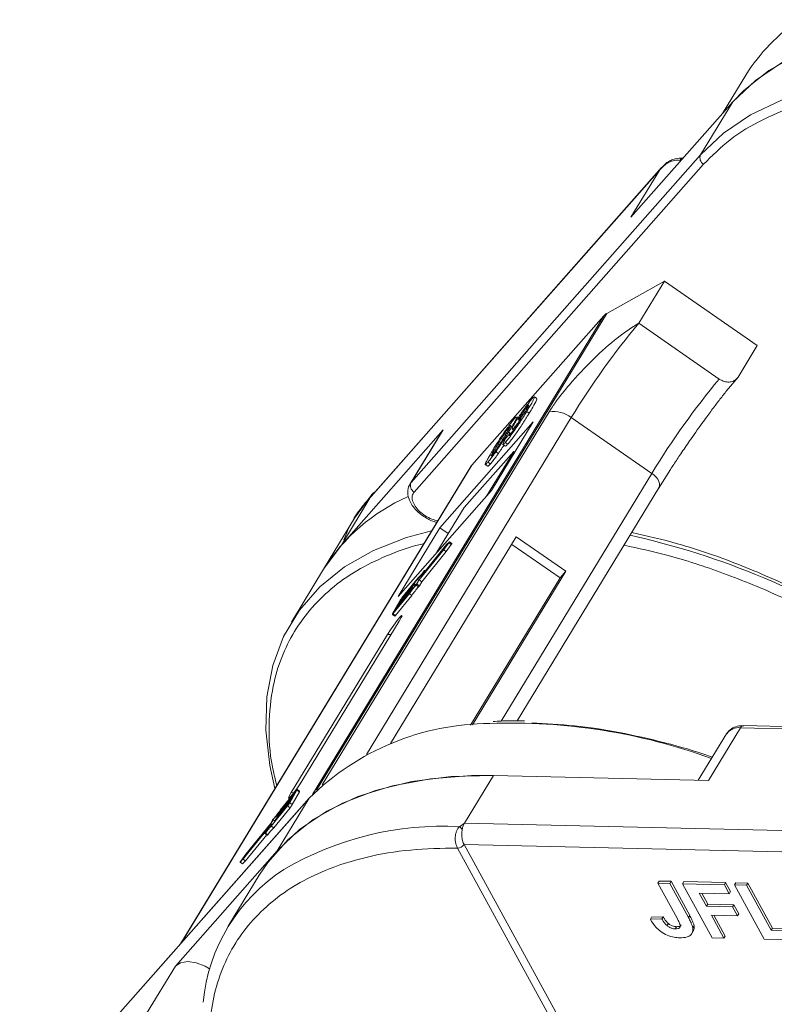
# Model space of a CAD drawing. Header units: millimetres. Extents: x 1678 to 3141, y 466 to 1499.
# Tile 47 of 81: x 2469 to 2513, y 1380 to 1437. Entities that reach past the tile are written whole.
import ezdxf

# ---------------------------------------------------------------- set-up
doc = ezdxf.new("R2010")
doc.units = ezdxf.units.MM

msp = doc.modelspace()

# ---------------------------------------------------------------- linework, layer by layer
at = {"color": 7, "linetype": 'Continuous', "lineweight": 15}
for p, q in [((2511.534, 1433.974), (2510.178, 1431.746)), ((2504.84, 1425.703), (2510.765, 1432.41)), ((2510.765, 1432.41), (2508.897, 1429.341)), ((2508.897, 1429.341), (2492.046, 1410.267)), ((2507.755, 1429.003), (2507.695, 1429.013)), ((2507.868, 1429.139), (2507.874, 1429.138)), ((2489.67, 1409.392), (2506.521, 1428.466)), ((2506.624, 1428.596), (2489.712, 1409.453)), ((2492.22, 1409.71), (2509.071, 1428.784)), ((2506.521, 1428.466), (2504.84, 1425.703)), ((2506.521, 1428.466), (2506.74, 1428.699)), ((2503.43, 1420.104), (2506.788, 1421.991)), ((2505.294, 1419.535), (2506.788, 1421.991)), ((2506.788, 1421.991), (2512.193, 1418.244)), ((2503.255, 1419.965), (2486.305, 1392.108)), ((2486.547, 1392.359), (2503.43, 1420.104)), ((2495.581, 1411.278), (2503.255, 1419.965)), ((2509.978, 1416.288), (2505.294, 1419.535)), ((2511.072, 1416.402), (2512.193, 1418.244)), ((2510.523, 1415.732), (2511.072, 1416.402)), ((2499.061, 1415.108), (2499.174, 1415.225)), ((2499.364, 1415.149), (2499.22, 1415.249)), ((2498.856, 1414.678), (2498.817, 1414.705)), ((2500.083, 1414.386), (2486.866, 1392.665)), ((2489.447, 1394.449), (2501.37, 1414.043)), ((2498.032, 1413.943), (2498.145, 1414.06)), ((2498.274, 1414.027), (2498.191, 1414.084)), ((2498.422, 1414.144), (2498.481, 1414.102)), ((2498.92, 1414.304), (2498.776, 1414.404)), ((2506.054, 1410.796), (2501.37, 1414.043)), ((2499.15, 1413.79), (2493.711, 1407.633)), ((2496.722, 1409.8), (2499.15, 1413.79)), ((2497.783, 1413.534), (2497.835, 1413.498)), ((2493.913, 1413.336), (2487.989, 1406.63)), ((2493.851, 1413.251), (2491.984, 1410.182)), ((2492.046, 1410.267), (2493.913, 1413.336)), ((2493.913, 1413.336), (2493.851, 1413.251)), ((2497.482, 1413.119), (2497.556, 1413.068)), ((2497.545, 1412.818), (2497.838, 1413.165)), ((2497.811, 1413.134), (2497.717, 1413.199)), ((2497.927, 1413.377), (2498.015, 1413.317)), ((2497.093, 1412.494), (2497.17, 1412.44)), ((2497.381, 1412.475), (2497.525, 1412.375)), ((2497.528, 1412.599), (2497.672, 1412.499)), ((2498.016, 1412.074), (2495.127, 1408.803)), ((2496.435, 1409.475), (2498.016, 1412.074)), ((2496.98, 1412.057), (2497.124, 1411.957)), ((2498.016, 1412.074), (2498.091, 1412.05)), ((2495.519, 1411.194), (2478.62, 1383.423)), ((2478.655, 1383.463), (2495.581, 1411.278)), ((2496.365, 1411.312), (2496.509, 1411.212)), ((2496.519, 1411.457), (2496.663, 1411.357)), ((2506.054, 1410.796), (2497.283, 1396.381)), ((2506.435, 1409.912), (2507.144, 1411.022)), ((2492.046, 1410.267), (2491.984, 1410.182)), ((2489.721, 1409.516), (2488.758, 1408.194)), ((2489.67, 1409.392), (2489.721, 1409.516)), ((2491.283, 1403.643), (2496.722, 1409.8)), ((2498.218, 1396.398), (2506.466, 1409.954)), ((2487.989, 1406.63), (2489.67, 1409.392)), ((2495.127, 1408.803), (2493.545, 1406.204)), ((2488.758, 1408.194), (2486.947, 1405.217)), ((2493.711, 1407.633), (2491.283, 1403.643)), ((2493.711, 1407.633), (2494.206, 1407.29)), ((2487.989, 1406.63), (2486.947, 1405.217)), ((2498.169, 1407.099), (2490.855, 1395.078)), ((2494.068, 1406.577), (2492.618, 1404.796)), ((2494.112, 1406.65), (2492.701, 1404.917)), ((2493.939, 1406.344), (2494.241, 1406.753)), ((2493.964, 1406.393), (2494.186, 1406.694)), ((2494.186, 1406.694), (2494.068, 1406.577)), ((2494.089, 1406.562), (2494.068, 1406.577)), ((2494.083, 1406.244), (2494.385, 1406.653)), ((2494.273, 1406.809), (2494.112, 1406.65)), ((2494.241, 1406.753), (2494.385, 1406.653)), ((2494.421, 1406.712), (2494.277, 1406.812)), ((2500.712, 1404.716), (2497.904, 1406.662)), ((2501.052, 1405.1), (2498.169, 1407.099)), ((2492.514, 1404.613), (2493.964, 1406.393)), ((2492.516, 1404.596), (2493.939, 1406.344)), ((2492.66, 1404.496), (2494.083, 1406.244)), ((2494.083, 1406.244), (2493.939, 1406.344)), ((2486.947, 1405.217), (2485.08, 1402.148)), ((2492.615, 1404.797), (2492.749, 1405.033)), ((2492.698, 1404.917), (2492.823, 1405.138)), ((2492.7, 1404.915), (2492.698, 1404.917)), ((2492.823, 1405.138), (2492.86, 1405.112)), ((2492.869, 1405.123), (2492.828, 1405.151)), ((2495.616, 1396.167), (2501.052, 1405.1)), ((2501.052, 1405.1), (2500.712, 1404.716)), ((2492.202, 1404.313), (2491.33, 1403.242)), ((2491.365, 1403.303), (2492.237, 1404.375)), ((2492.415, 1404.639), (2491.475, 1403.486)), ((2492.464, 1404.719), (2491.51, 1403.547)), ((2492.281, 1404.259), (2492.202, 1404.313)), ((2492.24, 1404.374), (2492.223, 1404.343)), ((2492.305, 1404.286), (2492.223, 1404.343)), ((2492.329, 1404.313), (2492.24, 1404.374)), ((2492.333, 1404.318), (2492.243, 1404.38)), ((2492.331, 1404.289), (2492.476, 1404.189)), ((2492.36, 1404.346), (2492.493, 1404.583)), ((2492.382, 1404.359), (2492.516, 1404.596)), ((2492.526, 1404.259), (2492.382, 1404.359)), ((2492.494, 1404.584), (2492.415, 1404.639)), ((2492.66, 1404.496), (2492.516, 1404.596)), ((2492.526, 1404.259), (2492.66, 1404.496)), ((2492.612, 1404.79), (2492.642, 1404.77)), ((2492.647, 1404.776), (2492.618, 1404.796)), ((2495.503, 1396.155), (2500.712, 1404.716)), ((2490.99, 1402.629), (2491.945, 1403.801)), ((2491.025, 1402.69), (2491.964, 1403.844)), ((2491.96, 1403.885), (2491.087, 1402.814)), ((2491.122, 1402.875), (2491.994, 1403.946)), ((2491.134, 1402.529), (2492.089, 1403.701)), ((2492.081, 1404.099), (2491.209, 1403.028)), ((2491.243, 1403.089), (2492.116, 1404.16)), ((2492.089, 1403.701), (2491.945, 1403.801)), ((2491.982, 1403.869), (2491.96, 1403.885)), ((2491.998, 1403.946), (2491.98, 1403.915)), ((2492.004, 1403.899), (2491.98, 1403.915)), ((2491.998, 1403.946), (2492.024, 1403.927)), ((2492.028, 1403.933), (2492, 1403.952)), ((2492.128, 1404.067), (2492.081, 1404.099)), ((2492.119, 1404.16), (2492.102, 1404.129)), ((2492.15, 1404.096), (2492.102, 1404.129)), ((2492.172, 1404.123), (2492.119, 1404.16)), ((2492.176, 1404.129), (2492.122, 1404.166)), ((2491.386, 1403.366), (2490.97, 1402.632)), ((2491.33, 1403.242), (2491.243, 1403.089)), ((2491.354, 1403.225), (2491.33, 1403.242)), ((2491.434, 1403.426), (2491.365, 1403.303)), ((2491.453, 1403.412), (2491.434, 1403.426)), ((2491.475, 1403.486), (2491.5, 1403.469)), ((2490.954, 1402.593), (2491.098, 1402.494)), ((2491.134, 1402.529), (2490.99, 1402.629)), ((2491.087, 1402.814), (2491.018, 1402.691)), ((2491.018, 1402.691), (2491.023, 1402.688)), ((2491.112, 1402.797), (2491.087, 1402.814)), ((2491.209, 1403.028), (2491.122, 1402.875)), ((2491.233, 1403.011), (2491.209, 1403.028)), ((2485.752, 1392.989), (2491.354, 1402.196)), ((2490.675, 1401.426), (2485.072, 1392.22)), ((2490.675, 1401.426), (2490.882, 1401.419)), ((2509.355, 1392.924), (2511.222, 1395.993)), ((2511.222, 1395.993), (2546.83, 1395.176)), ((2547.012, 1395.3), (2511.405, 1396.118)), ((2510.408, 1395.647), (2508.76, 1392.937)), ((2495.155, 1390.449), (2496.836, 1393.211)), ((2496.836, 1393.211), (2509.355, 1392.924)), ((2485.343, 1392.302), (2484.404, 1391.149)), ((2485.378, 1392.364), (2484.424, 1391.191)), ((2484.982, 1391.626), (2485.398, 1392.36)), ((2485.126, 1391.526), (2485.542, 1392.261)), ((2485.281, 1392.179), (2485.35, 1392.301)), ((2485.348, 1392.299), (2485.343, 1392.302)), ((2485.398, 1392.36), (2485.542, 1392.261)), ((2485.558, 1392.299), (2485.414, 1392.399)), ((2469.263, 1372.825), (2486.114, 1391.899)), ((2486.145, 1391.94), (2469.294, 1372.866)), ((2485.003, 1391.689), (2484.131, 1390.618)), ((2484.166, 1390.679), (2485.038, 1391.751)), ((2486.114, 1391.899), (2484.247, 1388.83)), ((2485.125, 1391.904), (2484.252, 1390.832)), ((2484.287, 1390.893), (2485.159, 1391.965)), ((2485.246, 1392.118), (2484.374, 1391.046)), ((2484.408, 1391.108), (2485.281, 1392.179)), ((2484.934, 1391.567), (2485.003, 1391.689)), ((2485.038, 1391.751), (2485.125, 1391.904)), ((2485.22, 1392.214), (2485.072, 1392.22)), ((2485.159, 1391.965), (2485.246, 1392.118)), ((2486.114, 1391.899), (2486.145, 1391.94)), ((2483.904, 1390.274), (2484.858, 1391.446)), ((2483.953, 1390.353), (2484.893, 1391.507)), ((2484.048, 1390.174), (2485.002, 1391.346)), ((2484.428, 1391.132), (2484.404, 1391.149)), ((2484.858, 1391.446), (2485.002, 1391.346)), ((2485.126, 1391.526), (2484.982, 1391.626)), ((2483.987, 1390.634), (2483.852, 1390.397)), ((2484.009, 1390.647), (2483.875, 1390.41)), ((2484.126, 1390.565), (2484.009, 1390.647)), ((2484.125, 1390.612), (2484.15, 1390.595)), ((2484.128, 1390.619), (2484.145, 1390.649)), ((2484.155, 1390.601), (2484.131, 1390.618)), ((2484.246, 1390.826), (2484.271, 1390.809)), ((2484.249, 1390.833), (2484.266, 1390.863)), ((2484.277, 1390.815), (2484.252, 1390.832)), ((2484.368, 1391.04), (2484.393, 1391.023)), ((2484.37, 1391.047), (2484.388, 1391.078)), ((2484.398, 1391.03), (2484.374, 1391.046)), ((2482.256, 1388.342), (2483.667, 1390.076)), ((2482.3, 1388.416), (2483.75, 1390.196)), ((2483.854, 1390.38), (2482.404, 1388.599)), ((2483.852, 1390.397), (2482.429, 1388.648)), ((2483.67, 1390.076), (2483.545, 1389.854)), ((2483.753, 1390.196), (2483.619, 1389.959)), ((2483.67, 1390.074), (2483.667, 1390.076)), ((2483.786, 1390.173), (2483.753, 1390.196)), ((2483.79, 1390.179), (2483.756, 1390.202)), ((2483.926, 1390.33), (2483.854, 1390.38)), ((2483.954, 1390.355), (2483.875, 1390.41)), ((2484.048, 1390.174), (2483.904, 1390.274)), ((2494.857, 1390.238), (2495.155, 1390.449)), ((2530.763, 1389.632), (2495.155, 1390.449)), ((2482.4, 1388.243), (2483.643, 1389.77)), ((2483.54, 1389.841), (2483.684, 1389.741)), ((2483.708, 1389.769), (2483.564, 1389.869)), ((2484.247, 1388.83), (2478.323, 1382.124)), ((2494.745, 1388.995), (2494.744, 1388.996)), ((2517.161, 1348.022), (2494.745, 1388.995)), ((2495.127, 1389.205), (2531.537, 1388.369)), ((2495.127, 1389.204), (2517.543, 1348.231)), ((2482.095, 1388.184), (2482.256, 1388.342)), ((2482.429, 1388.648), (2482.127, 1388.24)), ((2482.404, 1388.599), (2482.182, 1388.299)), ((2482.182, 1388.299), (2482.3, 1388.416)), ((2482.239, 1388.084), (2482.4, 1388.243)), ((2482.4, 1388.243), (2482.256, 1388.342)), ((2482.433, 1388.579), (2482.404, 1388.599)), ((2482.091, 1388.181), (2482.235, 1388.081)), ((2482.239, 1388.084), (2482.095, 1388.184)), ((2483.205, 1387.417), (2481.394, 1384.441)), ((2506.485, 1387.077), (2506.41, 1386.954)), ((2507.526, 1384.914), (2506.41, 1386.954)), ((2506.41, 1386.954), (2507.101, 1386.938)), ((2506.485, 1387.077), (2507.175, 1387.061)), ((2507.175, 1387.061), (2507.101, 1386.938)), ((2507.101, 1386.938), (2508.188, 1384.951)), ((2507.175, 1387.061), (2508.262, 1385.074)), ((2507.912, 1387.044), (2507.837, 1386.921)), ((2509.562, 1383.769), (2507.837, 1386.921)), ((2507.837, 1386.921), (2510.278, 1386.865)), ((2507.912, 1387.044), (2510.352, 1386.988)), ((2510.352, 1386.988), (2510.278, 1386.865)), ((2510.278, 1386.865), (2510.565, 1386.34)), ((2510.352, 1386.988), (2510.64, 1386.463)), ((2510.951, 1386.974), (2510.876, 1386.852)), ((2512.601, 1383.7), (2510.876, 1386.852)), ((2510.876, 1386.852), (2511.567, 1386.836)), ((2510.951, 1386.974), (2511.642, 1386.958)), ((2511.642, 1386.958), (2511.567, 1386.836)), ((2511.567, 1386.836), (2513.004, 1384.209)), ((2511.642, 1386.958), (2513.079, 1384.332)), ((2510.565, 1386.34), (2508.815, 1386.38)), ((2508.815, 1386.38), (2509.235, 1385.612)), ((2508.959, 1386.377), (2509.31, 1385.735)), ((2510.64, 1386.463), (2510.565, 1386.34)), ((2509.31, 1385.735), (2509.235, 1385.612)), ((2509.235, 1385.612), (2510.755, 1385.577)), ((2509.31, 1385.735), (2510.83, 1385.7)), ((2510.83, 1385.7), (2510.755, 1385.577)), ((2510.755, 1385.577), (2511.042, 1385.052)), ((2510.83, 1385.7), (2511.117, 1385.175)), ((2506.045, 1384.972), (2505.97, 1384.849)), ((2506.639, 1384.874), (2505.97, 1384.849)), ((2506.045, 1384.972), (2506.713, 1384.997)), ((2506.713, 1384.997), (2506.639, 1384.874)), ((2508.262, 1385.074), (2508.188, 1384.951)), ((2511.042, 1385.052), (2509.523, 1385.087)), ((2509.523, 1385.087), (2510.252, 1383.754)), ((2509.666, 1385.084), (2510.327, 1383.876)), ((2511.117, 1385.175), (2511.042, 1385.052)), ((2507.021, 1384.602), (2506.947, 1384.48)), ((2507.486, 1384.42), (2507.411, 1384.298)), ((2508.512, 1384.477), (2508.437, 1384.354)), ((2513.079, 1384.332), (2513.004, 1384.209)), ((2513.079, 1384.332), (2514.92, 1384.29)), ((2508.389, 1384.033), (2508.463, 1384.156)), ((2510.252, 1383.754), (2509.562, 1383.769)), ((2510.252, 1383.754), (2510.327, 1383.876)), ((2515.133, 1383.642), (2512.601, 1383.7)), ((2513.004, 1384.209), (2514.846, 1384.167)), ((2478.323, 1382.124), (2476.642, 1379.362))]:
    msp.add_line(p, q, dxfattribs=at)
at = {"color": 7, "linetype": 'Continuous', "lineweight": 15, "flags": 128}
for points in [[(2523.353, 1436.791), (2520.901, 1436.733), (2518.603, 1436.444), (2516.483, 1435.928), (2514.565, 1435.19), (2512.869, 1434.238), (2511.416, 1433.082), (2510.765, 1432.41)], [(2534.186, 1434.724), (2532.698, 1435.204), (2529.929, 1435.939), (2527.215, 1436.451), (2524.586, 1436.736), (2522.069, 1436.79), (2519.693, 1436.612), (2517.484, 1436.205), (2515.465, 1435.574), (2513.66, 1434.724), (2512.087, 1433.665), (2510.765, 1432.41)], [(2520.653, 1433.728), (2520.201, 1433.721), (2517.825, 1433.543), (2515.616, 1433.136), (2513.598, 1432.505), (2511.792, 1431.655), (2510.22, 1430.596), (2508.897, 1429.341)], [(2506.054, 1410.796), (2506.188, 1410.691), (2506.304, 1410.575), (2506.397, 1410.453), (2506.464, 1410.33), (2506.502, 1410.209), (2506.51, 1410.097), (2506.487, 1409.996), (2506.466, 1409.954)], [(2493.24, 1407.45), (2491.772, 1407.058), (2489.861, 1406.312), (2488.174, 1405.353), (2486.729, 1404.191), (2485.541, 1402.839), (2484.624, 1401.311), (2483.989, 1399.625), (2483.641, 1397.798), (2483.584, 1395.851), (2483.82, 1393.805), (2484.121, 1392.464)], [(2494.273, 1406.809), (2494.276, 1406.812), (2494.277, 1406.811), (2494.275, 1406.807), (2494.271, 1406.799), (2494.265, 1406.789), (2494.258, 1406.777), (2494.249, 1406.765), (2494.241, 1406.753)], [(2492.701, 1404.917), (2492.699, 1404.914), (2492.697, 1404.912), (2492.696, 1404.911), (2492.695, 1404.911), (2492.695, 1404.911), (2492.695, 1404.912), (2492.696, 1404.914), (2492.698, 1404.917)], [(2492.804, 1405.124), (2492.811, 1405.133), (2492.818, 1405.141), (2492.823, 1405.147), (2492.826, 1405.151), (2492.828, 1405.151), (2492.828, 1405.15), (2492.827, 1405.145), (2492.823, 1405.138)], [(2492.237, 1404.375), (2492.239, 1404.377), (2492.241, 1404.379), (2492.242, 1404.38), (2492.243, 1404.381), (2492.243, 1404.38), (2492.243, 1404.379), (2492.242, 1404.377), (2492.24, 1404.374)], [(2492.618, 1404.796), (2492.616, 1404.794), (2492.614, 1404.792), (2492.613, 1404.791), (2492.612, 1404.79), (2492.612, 1404.791), (2492.612, 1404.792), (2492.613, 1404.794), (2492.615, 1404.797)], [(2491.994, 1403.946), (2491.997, 1403.949), (2491.998, 1403.951), (2492, 1403.952), (2492, 1403.952), (2492.001, 1403.952), (2492, 1403.95), (2491.999, 1403.948), (2491.998, 1403.946)], [(2492.116, 1404.16), (2492.118, 1404.163), (2492.12, 1404.165), (2492.121, 1404.166), (2492.122, 1404.166), (2492.122, 1404.166), (2492.121, 1404.165), (2492.121, 1404.163), (2492.119, 1404.16)], [(2490.99, 1402.629), (2490.977, 1402.614), (2490.967, 1402.602), (2490.959, 1402.595), (2490.954, 1402.593), (2490.953, 1402.596), (2490.956, 1402.604), (2490.961, 1402.616), (2490.97, 1402.632)], [(2491.018, 1402.691), (2491.015, 1402.686), (2491.013, 1402.682), (2491.013, 1402.679), (2491.013, 1402.678), (2491.014, 1402.679), (2491.017, 1402.681), (2491.02, 1402.685), (2491.025, 1402.69)], [(2491.354, 1402.196), (2491.472, 1402.402), (2491.519, 1402.517), (2491.49, 1402.526), (2491.388, 1402.425), (2491.229, 1402.231), (2491.038, 1401.973), (2490.843, 1401.691), (2490.675, 1401.426)], [(2483.205, 1387.417), (2483.702, 1388.156), (2484.898, 1389.503), (2486.352, 1390.658), (2488.047, 1391.61), (2489.965, 1392.348), (2492.085, 1392.864), (2494.384, 1393.153), (2496.836, 1393.211)], [(2484.247, 1388.83), (2485.57, 1390.086), (2487.142, 1391.144), (2488.948, 1391.994), (2490.966, 1392.626), (2493.175, 1393.033), (2495.551, 1393.21), (2496.836, 1393.211)], [(2485.072, 1392.22), (2484.955, 1392.014), (2484.908, 1391.898), (2484.937, 1391.89), (2485.039, 1391.991), (2485.197, 1392.184), (2485.389, 1392.442), (2485.583, 1392.725), (2485.752, 1392.989)], [(2485.35, 1392.301), (2485.353, 1392.307), (2485.355, 1392.311), (2485.356, 1392.313), (2485.355, 1392.314), (2485.354, 1392.314), (2485.351, 1392.311), (2485.348, 1392.308), (2485.343, 1392.302)], [(2485.378, 1392.364), (2485.391, 1392.379), (2485.402, 1392.391), (2485.409, 1392.397), (2485.414, 1392.399), (2485.415, 1392.397), (2485.412, 1392.389), (2485.407, 1392.377), (2485.398, 1392.36)], [(2484.131, 1390.618), (2484.129, 1390.615), (2484.127, 1390.614), (2484.126, 1390.612), (2484.125, 1390.612), (2484.125, 1390.613), (2484.125, 1390.614), (2484.126, 1390.616), (2484.128, 1390.619)], [(2484.252, 1390.832), (2484.25, 1390.83), (2484.248, 1390.828), (2484.247, 1390.827), (2484.246, 1390.826), (2484.246, 1390.827), (2484.247, 1390.828), (2484.248, 1390.83), (2484.249, 1390.833)], [(2484.374, 1391.046), (2484.371, 1391.044), (2484.37, 1391.042), (2484.368, 1391.041), (2484.368, 1391.04), (2484.368, 1391.041), (2484.368, 1391.042), (2484.369, 1391.044), (2484.37, 1391.047)], [(2483.667, 1390.076), (2483.669, 1390.079), (2483.671, 1390.081), (2483.672, 1390.082), (2483.673, 1390.082), (2483.673, 1390.082), (2483.673, 1390.08), (2483.672, 1390.078), (2483.67, 1390.076)], [(2483.75, 1390.196), (2483.752, 1390.199), (2483.754, 1390.201), (2483.755, 1390.202), (2483.756, 1390.202), (2483.756, 1390.202), (2483.756, 1390.201), (2483.755, 1390.199), (2483.753, 1390.196)], [(2483.564, 1389.869), (2483.557, 1389.859), (2483.55, 1389.851), (2483.545, 1389.846), (2483.542, 1389.842), (2483.54, 1389.841), (2483.54, 1389.843), (2483.541, 1389.848), (2483.545, 1389.854)], [(2482.095, 1388.184), (2482.092, 1388.181), (2482.091, 1388.182), (2482.093, 1388.186), (2482.097, 1388.194), (2482.103, 1388.204), (2482.11, 1388.215), (2482.119, 1388.228), (2482.127, 1388.24)], [(2482.235, 1388.081), (2482.236, 1388.081), (2482.239, 1388.084)], [(2478.323, 1382.124), (2478.62, 1382.319), (2479.041, 1382.386), (2479.539, 1382.317), (2480.062, 1382.12), (2480.319, 1381.976)]]:
    msp.add_lwpolyline(points, dxfattribs=at)
at = {"color": 7, "linetype": 'Continuous', "lineweight": 15}
for centre, radius, start, end in [((2520.461, 1428.452), 10.497, 123.5794, 148.2615), ((2507.878, 1428.943), 0.197, 93.0226, 158.99), ((2509.291, 1429.158), 0.434, 155.0902, 239.5465), ((2503.752, 1419.521), 0.667, 118.9308, 138.191), ((2540.433, 1390.283), 45.722, 140.2234, 148.6896), ((2545.117, 1387.035), 45.722, 140.2234, 148.6896), ((2500.316, 1412.676), 1.726, 52.3903, 97.7701), ((2496.024, 1410.886), 0.592, 138.5082, 148.6596), ((2492.44, 1410.084), 0.434, 155.0902, 239.5465), ((2496.305, 1399.305), 11.069, 113.7767, 147.7144), ((2489.933, 1409.355), 0.265, 108.7231, 142.7767), ((2494.533, 1361.483), 46.852, 57.3602, 77.3538), ((2494.253, 1406.774), 0.179, 317.4957, 339.807), ((2490.632, 1406.49), 2.57, 313.9305, 325.4603), ((2490.81, 1406.453), 2.396, 313.6525, 326.3116), ((2495.323, 1401.519), 4.077, 137.205, 145.9654), ((2496.13, 1400.971), 5.06, 138.1617, 145.4018), ((2492.003, 1404.473), 0.255, 321.3571, 329.572), ((2492.014, 1404.569), 0.423, 318.5508, 330.2191), ((2492.713, 1404.453), 0.255, 141.3571, 149.572), ((2491.761, 1404.044), 0.255, 321.3571, 329.572), ((2491.882, 1404.258), 0.255, 321.3571, 329.572), ((2495.467, 1401.419), 4.077, 137.205, 145.9654), ((2492.159, 1404.469), 0.423, 318.5508, 330.2191), ((2492.704, 1402.592), 1.529, 141.3571, 149.572), ((2491.874, 1403.167), 0.51, 141.3571, 149.572), ((2491.053, 1402.576), 0.0938, 298.6952, 330.18), ((2496.679, 1381.238), 15.009, 90.1892, 134.7394), ((2497.843, 1361.965), 34.303, 70.0701, 92.0281), ((2511.098, 1395.155), 0.847, 81.5639, 144.4913), ((2511.422, 1395.897), 0.221, 94.3757, 154.3004), ((2485.486, 1392.307), 0.0731, 320.7224, 354.0556), ((2480.238, 1394.022), 5.06, 318.1617, 325.4018), ((2481.045, 1393.473), 4.077, 317.205, 325.9654), ((2484.607, 1390.948), 0.255, 141.3571, 149.572), ((2483.664, 1392.401), 1.529, 321.3571, 329.572), ((2484.494, 1391.825), 0.51, 321.3571, 329.572), ((2483.808, 1392.301), 1.529, 321.3571, 329.572), ((2484.354, 1390.423), 0.423, 138.5508, 150.2191), ((2484.365, 1390.52), 0.255, 141.3571, 149.572), ((2484.486, 1390.734), 0.255, 141.3571, 149.572), ((2485.558, 1388.54), 2.396, 133.6525, 146.3116), ((2485.736, 1388.502), 2.57, 133.9305, 145.4603), ((2485.702, 1388.44), 2.396, 133.6525, 146.3116), ((2483.655, 1390.539), 0.255, 321.3571, 329.572), ((2493.879, 1372.047), 18.217, 86.9243, 120.4678), ((2494.364, 1389.559), 0.839, 38.6077, 54.0154), ((2483.635, 1389.808), 0.0829, 306.0131, 331.5576), ((2494.733, 1389.471), 0.475, 271.2703, 325.9023), ((2494.734, 1389.468), 0.473, 271.2927, 326.073), ((2490.221, 1379.069), 10.318, 122.7328, 174.6662)]:
    msp.add_arc(centre, radius, start, end, dxfattribs=at)
for points, knots in [([(2509.071, 1428.784), (2509.561, 1429.276), (2510.556, 1430.277), (2512.515, 1431.452), (2514.649, 1432.291), (2516.869, 1432.811), (2519.077, 1433.085), (2521.451, 1433.124), (2523.216, 1433.05), (2524.199, 1432.9), (2524.314, 1432.882)], [0, 0, 0, 0, 0.152586, 0.309904, 0.471653, 0.598087, 0.724541, 0.853665, 0.98281, 1, 1, 1, 1]), ([(2507.695, 1429.013), (2507.591, 1429.017), (2507.363, 1429.027), (2506.922, 1428.873), (2506.678, 1428.625), (2506.521, 1428.466)], [0, 0, 0, 0, 0.227063, 0.501587, 1, 1, 1, 1]), ([(2507.868, 1429.139), (2507.716, 1429.141), (2507.472, 1429.145), (2507.156, 1429.016), (2506.887, 1428.859), (2506.717, 1428.689), (2506.612, 1428.583)], [0, 0, 0, 0, 0.316139, 0.50936, 0.694909, 1, 1, 1, 1]), ([(2505.294, 1419.535), (2504.89, 1419.278), (2504.081, 1418.762), (2502.637, 1417.47), (2501.4, 1416.148), (2500.534, 1415.078), (2500.205, 1414.574), (2500.083, 1414.386)], [0, 0, 0, 0, 0.2490962, 0.4982428, 0.745205, 0.90541, 1, 1, 1, 1]), ([(2511.072, 1416.402), (2511.022, 1416.339), (2510.922, 1416.212), (2510.686, 1416.114), (2510.419, 1416.102), (2510.171, 1416.169), (2510.033, 1416.254), (2509.978, 1416.288)], [0, 0, 0, 0, 0.214694, 0.429388, 0.644082, 0.858775, 1, 1, 1, 1]), ([(2508.253, 1412.684), (2508.493, 1413.027), (2508.83, 1413.507), (2509.315, 1414.173), (2509.704, 1414.696), (2510.133, 1415.255), (2510.389, 1415.574), (2510.518, 1415.735)], [0, 0, 0, 0, 0.299975, 0.419356, 0.612738, 0.804626, 1, 1, 1, 1]), ([(2499.215, 1415.241), (2499.219, 1415.243), (2499.239, 1415.253), (2499.215, 1415.178), (2499.104, 1414.952), (2498.929, 1414.657), (2498.798, 1414.44), (2498.776, 1414.404)], [0, 0, 0, 0, 0.035237, 0.23577, 0.461182, 0.910301, 1, 1, 1, 1]), ([(2498.146, 1413.823), (2498.199, 1413.909), (2498.305, 1414.081), (2498.504, 1414.378), (2498.709, 1414.667), (2498.908, 1414.929), (2499.008, 1415.047), (2499.061, 1415.108)], [0, 0, 0, 0, 0.197927, 0.397728, 0.597413, 0.790584, 1, 1, 1, 1]), ([(2498.422, 1414.144), (2498.456, 1414.198), (2498.51, 1414.286), (2498.602, 1414.424), (2498.679, 1414.532), (2498.755, 1414.633), (2498.795, 1414.679), (2498.817, 1414.705)], [0, 0, 0, 0, 0.29132, 0.465539, 0.641632, 0.798664, 1, 1, 1, 1]), ([(2498.817, 1414.705), (2498.837, 1414.727), (2498.879, 1414.771), (2498.894, 1414.766), (2498.879, 1414.718), (2498.83, 1414.628), (2498.787, 1414.556), (2498.767, 1414.523)], [0, 0, 0, 0, 0.2079545, 0.4204057, 0.6273197, 0.8277075, 1, 1, 1, 1]), ([(2498.92, 1414.304), (2498.969, 1414.385), (2499.116, 1414.629), (2499.288, 1414.928), (2499.378, 1415.12), (2499.363, 1415.133), (2499.357, 1415.138)], [0, 0, 0, 0, 0.202278, 0.609945, 0.832632, 1, 1, 1, 1]), ([(2498.776, 1414.404), (2498.725, 1414.322), (2498.572, 1414.072), (2498.334, 1413.696), (2498.05, 1413.277), (2497.819, 1412.957), (2497.642, 1412.73), (2497.558, 1412.634), (2497.528, 1412.599)], [0, 0, 0, 0, 0.142337, 0.429127, 0.589943, 0.751205, 0.909895, 1, 1, 1, 1]), ([(2497.672, 1412.499), (2497.722, 1412.557), (2497.821, 1412.674), (2498.017, 1412.931), (2498.232, 1413.231), (2498.512, 1413.648), (2498.738, 1414.006), (2498.883, 1414.244), (2498.92, 1414.304)], [0, 0, 0, 0, 0.14324, 0.28761, 0.430449, 0.591135, 0.89544, 1, 1, 1, 1]), ([(2498.185, 1414.076), (2498.188, 1414.077), (2498.208, 1414.087), (2498.183, 1414.014), (2498.052, 1413.752), (2497.859, 1413.434), (2497.717, 1413.199)], [0, 0, 0, 0, 0.039973, 0.223689, 0.427248, 1, 1, 1, 1]), ([(2498.37, 1413.964), (2498.35, 1413.942), (2498.311, 1413.9), (2498.29, 1413.895), (2498.302, 1413.933), (2498.347, 1414.018), (2498.394, 1414.097), (2498.422, 1414.144)], [0, 0, 0, 0, 0.213937, 0.398075, 0.583091, 0.751666, 1, 1, 1, 1]), ([(2498.767, 1414.523), (2498.736, 1414.472), (2498.683, 1414.388), (2498.591, 1414.251), (2498.509, 1414.137), (2498.431, 1414.035), (2498.391, 1413.988), (2498.37, 1413.964)], [0, 0, 0, 0, 0.267394, 0.447214, 0.627122, 0.813065, 1, 1, 1, 1]), ([(2497.783, 1413.534), (2497.8, 1413.553), (2497.831, 1413.586), (2497.847, 1413.59), (2497.831, 1413.542), (2497.761, 1413.411), (2497.626, 1413.183), (2497.515, 1413), (2497.459, 1412.908)], [0, 0, 0, 0, 0.104614, 0.188814, 0.273512, 0.444127, 0.719481, 1, 1, 1, 1]), ([(2497.482, 1413.119), (2497.516, 1413.171), (2497.571, 1413.254), (2497.655, 1413.373), (2497.721, 1413.461), (2497.761, 1413.509), (2497.78, 1413.532), (2497.783, 1413.534)], [0, 0, 0, 0, 0.334804, 0.542561, 0.750382, 0.970721, 1, 1, 1, 1]), ([(2497.57, 1413.343), (2497.604, 1413.391), (2497.673, 1413.488), (2497.773, 1413.624), (2497.868, 1413.748), (2497.94, 1413.836), (2497.994, 1413.9), (2498.019, 1413.929), (2498.032, 1413.943)], [0, 0, 0, 0, 0.193776, 0.3936, 0.587864, 0.788908, 0.894169, 1, 1, 1, 1]), ([(2497.811, 1413.046), (2497.831, 1413.071), (2497.872, 1413.119), (2497.96, 1413.238), (2498.072, 1413.397), (2498.244, 1413.661), (2498.365, 1413.855), (2498.448, 1413.989)], [0, 0, 0, 0, 0.112015, 0.224355, 0.367768, 0.565827, 1, 1, 1, 1]), ([(2497.924, 1413.384), (2497.928, 1413.405), (2497.935, 1413.45), (2498.023, 1413.619), (2498.109, 1413.762), (2498.146, 1413.823)], [0, 0, 0, 0, 0.34905, 0.718163, 1, 1, 1, 1]), ([(2498.077, 1413.505), (2498.034, 1413.458), (2497.957, 1413.374), (2497.941, 1413.382), (2497.934, 1413.386)], [0, 0, 0, 0, 0.559772, 1, 1, 1, 1]), ([(2498.448, 1413.989), (2498.414, 1413.941), (2498.345, 1413.844), (2498.262, 1413.733), (2498.2, 1413.653), (2498.156, 1413.598), (2498.115, 1413.548), (2498.09, 1413.52), (2498.077, 1413.505)], [0, 0, 0, 0, 0.243491, 0.496266, 0.61821, 0.741704, 0.870158, 1, 1, 1, 1]), ([(2496.831, 1412.198), (2496.882, 1412.281), (2496.997, 1412.469), (2497.219, 1412.821), (2497.425, 1413.135), (2497.556, 1413.323), (2497.57, 1413.343)], [0, 0, 0, 0, 0.236731, 0.537555, 0.949668, 1, 1, 1, 1]), ([(2497.717, 1413.199), (2497.667, 1413.116), (2497.552, 1412.928), (2497.334, 1412.583), (2497.13, 1412.272), (2496.999, 1412.084), (2496.98, 1412.057)], [0, 0, 0, 0, 0.237281, 0.538591, 0.932677, 1, 1, 1, 1]), ([(2497.459, 1412.908), (2497.434, 1412.867), (2497.384, 1412.785), (2497.314, 1412.672), (2497.25, 1412.569), (2497.192, 1412.476), (2497.133, 1412.381), (2497.09, 1412.314), (2497.068, 1412.281)], [0, 0, 0, 0, 0.20527, 0.410616, 0.55715, 0.703844, 0.851471, 1, 1, 1, 1]), ([(2497.093, 1412.494), (2497.118, 1412.535), (2497.168, 1412.617), (2497.237, 1412.73), (2497.301, 1412.833), (2497.359, 1412.925), (2497.418, 1413.02), (2497.461, 1413.086), (2497.482, 1413.119)], [0, 0, 0, 0, 0.205942, 0.411959, 0.558149, 0.704502, 0.851801, 1, 1, 1, 1]), ([(2497.838, 1413.165), (2497.812, 1413.12), (2497.772, 1413.051), (2497.759, 1413.018), (2497.755, 1413.006)], [0, 0, 0, 0, 0.651561, 1, 1, 1, 1]), ([(2497.757, 1413.003), (2497.757, 1413), (2497.758, 1412.993), (2497.781, 1413.014), (2497.803, 1413.038), (2497.811, 1413.046)], [0, 0, 0, 0, 0.298729, 0.735471, 1, 1, 1, 1]), ([(2496.768, 1411.866), (2496.747, 1411.845), (2496.715, 1411.81), (2496.704, 1411.815), (2496.726, 1411.869), (2496.797, 1412.002), (2496.933, 1412.23), (2497.039, 1412.405), (2497.093, 1412.494)], [0, 0, 0, 0, 0.12537, 0.20229, 0.279179, 0.464758, 0.730582, 1, 1, 1, 1]), ([(2497.124, 1411.957), (2497.158, 1412.005), (2497.226, 1412.103), (2497.334, 1412.264), (2497.404, 1412.372), (2497.443, 1412.432)], [0, 0, 0, 0, 0.300956, 0.607795, 1, 1, 1, 1]), ([(2497.528, 1412.599), (2497.486, 1412.554), (2497.41, 1412.472), (2497.371, 1412.463), (2497.393, 1412.541), (2497.466, 1412.68), (2497.528, 1412.788), (2497.545, 1412.818)], [0, 0, 0, 0, 0.242788, 0.438865, 0.634801, 0.900936, 1, 1, 1, 1]), ([(2497.533, 1412.387), (2497.535, 1412.379), (2497.54, 1412.362), (2497.602, 1412.421), (2497.654, 1412.48), (2497.672, 1412.499)], [0, 0, 0, 0, 0.331551, 0.773583, 1, 1, 1, 1]), ([(2507.141, 1411.024), (2507.204, 1411.123), (2507.395, 1411.417), (2507.766, 1411.975), (2508.081, 1412.433), (2508.253, 1412.684)], [0, 0, 0, 0, 0.184158, 0.553485, 1, 1, 1, 1]), ([(2496.361, 1411.357), (2496.368, 1411.375), (2496.382, 1411.412), (2496.434, 1411.516), (2496.518, 1411.67), (2496.627, 1411.858), (2496.733, 1412.036), (2496.798, 1412.144), (2496.831, 1412.198)], [0, 0, 0, 0, 0.118441, 0.239346, 0.459593, 0.684925, 0.84224, 1, 1, 1, 1]), ([(2496.98, 1412.057), (2496.947, 1412.009), (2496.878, 1411.912), (2496.777, 1411.776), (2496.682, 1411.652), (2496.61, 1411.564), (2496.557, 1411.5), (2496.531, 1411.471), (2496.519, 1411.457)], [0, 0, 0, 0, 0.193769, 0.393564, 0.587886, 0.789131, 0.894283, 1, 1, 1, 1]), ([(2496.663, 1411.357), (2496.686, 1411.384), (2496.734, 1411.439), (2496.817, 1411.541), (2496.911, 1411.662), (2496.997, 1411.778), (2497.069, 1411.878), (2497.106, 1411.931), (2497.124, 1411.957)], [0, 0, 0, 0, 0.193594, 0.390501, 0.584817, 0.78683, 0.892868, 1, 1, 1, 1]), ([(2497.068, 1412.281), (2497.034, 1412.23), (2496.98, 1412.147), (2496.896, 1412.028), (2496.83, 1411.941), (2496.79, 1411.892), (2496.771, 1411.869), (2496.768, 1411.866)], [0, 0, 0, 0, 0.333678, 0.540413, 0.747264, 0.961209, 1, 1, 1, 1]), ([(2496.519, 1411.457), (2496.497, 1411.432), (2496.453, 1411.383), (2496.402, 1411.334), (2496.366, 1411.309), (2496.354, 1411.313), (2496.354, 1411.332), (2496.359, 1411.349), (2496.361, 1411.357)], [0, 0, 0, 0, 0.192635, 0.388697, 0.582015, 0.783044, 0.890959, 1, 1, 1, 1]), ([(2496.51, 1411.213), (2496.51, 1411.213), (2496.514, 1411.21), (2496.542, 1411.231), (2496.583, 1411.269), (2496.626, 1411.315), (2496.65, 1411.343), (2496.663, 1411.357)], [0, 0, 0, 0, 0.021981, 0.3326428, 0.6543904, 0.8266922, 1, 1, 1, 1]), ([(2492.005, 1410.188), (2491.985, 1410.165), (2491.869, 1410.031), (2491.827, 1409.678), (2491.912, 1409.278), (2492.104, 1408.929), (2492.392, 1408.578), (2492.85, 1408.219), (2493.289, 1408.009), (2493.52, 1407.956), (2493.545, 1407.951)], [0, 0, 0, 0, 0.033181, 0.191053, 0.354021, 0.467195, 0.583165, 0.778314, 0.975732, 1, 1, 1, 1]), ([(2489.721, 1409.516), (2489.738, 1409.543), (2489.762, 1409.584), (2489.808, 1409.618), (2489.823, 1409.629)], [0, 0, 0, 0, 0.661241, 1, 1, 1, 1]), ([(2489.938, 1409.709), (2489.932, 1409.706), (2489.882, 1409.686), (2489.845, 1409.653), (2489.811, 1409.624)], [0, 0, 0, 0, 0.11285, 1, 1, 1, 1]), ([(2493.601, 1408.043), (2493.488, 1408.068), (2493.241, 1408.122), (2492.863, 1408.32), (2492.524, 1408.582), (2492.263, 1408.886), (2492.113, 1409.203), (2492.086, 1409.499), (2492.176, 1409.641), (2492.22, 1409.71)], [0, 0, 0, 0, 0.1279015, 0.2772696, 0.418601, 0.5599324, 0.7093005, 0.8586686, 1, 1, 1, 1]), ([(2489.649, 1409.394), (2489.503, 1409.228), (2488.988, 1408.639), (2488.478, 1407.811), (2488.207, 1407.11), (2488.138, 1406.932)], [0, 0, 0, 0, 0.227652, 0.804259, 1, 1, 1, 1]), ([(2519.184, 1401.467), (2518.959, 1401.613), (2517.61, 1402.486), (2514.96, 1403.848), (2511.29, 1405.476), (2507.887, 1406.676), (2505.775, 1407.161), (2504.891, 1407.365)], [0, 0, 0, 0, 0.05005, 0.300911, 0.556376, 0.814208, 1, 1, 1, 1]), ([(2484.229, 1392.641), (2484.135, 1393.006), (2483.825, 1394.211), (2483.726, 1396.167), (2483.93, 1398.288), (2484.47, 1400.106), (2485.228, 1401.641), (2486.25, 1403.031), (2487.535, 1404.252), (2489.054, 1405.292), (2490.806, 1406.1), (2492.065, 1406.569), (2492.775, 1406.707), (2492.79, 1406.71)], [0, 0, 0, 0, 0.053302, 0.175611, 0.301366, 0.399664, 0.497978, 0.598368, 0.698773, 0.799163, 0.899569, 0.997867, 1, 1, 1, 1]), ([(2504.436, 1406.617), (2505.267, 1406.438), (2507.177, 1406.026), (2510.267, 1405.01), (2513.388, 1403.738), (2516.239, 1402.318), (2518.197, 1401.238), (2519.244, 1400.549), (2519.475, 1400.397)], [0, 0, 0, 0, 0.16608, 0.381967, 0.603934, 0.777439, 0.950971, 1, 1, 1, 1]), ([(2498.65, 1396.391), (2498.338, 1396.402), (2497.71, 1396.424), (2497.122, 1396.377), (2496.827, 1396.354)], [0, 0, 0, 0, 0.498202, 1, 1, 1, 1]), ([(2509.58, 1394.285), (2509.541, 1394.299), (2508.618, 1394.643), (2506.794, 1395.144), (2504.146, 1395.758), (2501.538, 1396.151), (2499.884, 1396.232), (2499.057, 1396.272)], [0, 0, 0, 0, 0.010564, 0.254057, 0.502691, 0.751365, 1, 1, 1, 1]), ([(2511.407, 1396.109), (2511.374, 1396.113), (2511.21, 1396.128), (2510.935, 1396.065), (2510.614, 1395.92), (2510.487, 1395.736), (2510.432, 1395.656)], [0, 0, 0, 0, 0.0814297, 0.4012931, 0.7397036, 1, 1, 1, 1]), ([(2494.744, 1388.996), (2494.715, 1389.058), (2494.663, 1389.17), (2494.618, 1389.388), (2494.606, 1389.6), (2494.632, 1389.806), (2494.682, 1389.976), (2494.755, 1390.124), (2494.825, 1390.202), (2494.857, 1390.238)], [0, 0, 0, 0, 0.172016, 0.312756, 0.499599, 0.630391, 0.758026, 0.889228, 1, 1, 1, 1]), ([(2495.019, 1390.082), (2495.006, 1389.985), (2494.979, 1389.79), (2495.013, 1389.494), (2495.074, 1389.304), (2495.119, 1389.219), (2495.127, 1389.205)], [0, 0, 0, 0, 0.313335, 0.626691, 0.940048, 1, 1, 1, 1]), ([(2517.161, 1348.022), (2516.197, 1348.082), (2514.24, 1348.203), (2511.094, 1348.781), (2508.061, 1349.601), (2505.218, 1350.604), (2502.609, 1351.709), (2500.019, 1352.994), (2496.632, 1354.934), (2493.434, 1357.164), (2490.541, 1359.596), (2488.364, 1361.67), (2486.26, 1363.994), (2484.348, 1366.527), (2482.802, 1369.04), (2481.603, 1371.545), (2480.757, 1374.053), (2480.339, 1376.338), (2480.274, 1378.364), (2480.477, 1380.129), (2480.945, 1381.788), (2481.927, 1383.826), (2483.42, 1385.55), (2485.359, 1386.902), (2487.164, 1387.798), (2489.365, 1388.498), (2491.95, 1388.945), (2493.823, 1388.978), (2494.745, 1388.995)], [0, 0, 0, 0, 0.038862, 0.078912, 0.1200677, 0.1522272, 0.1843815, 0.2172151, 0.2500433, 0.3156185, 0.347778, 0.3799323, 0.4210926, 0.4611415, 0.5, 0.5388632, 0.578912, 0.6200677, 0.6522272, 0.6843815, 0.7172151, 0.7500433, 0.8156185, 0.847778, 0.8799323, 0.9210926, 0.9611404, 1, 1, 1, 1]), ([(2495.127, 1389.205), (2495.127, 1389.205), (2495.127, 1389.204), (2495.127, 1389.204), (2495.127, 1389.204), (2495.127, 1389.204)], [0, 0, 0, 0, 0.384699, 0.69235, 1, 1, 1, 1]), ([(2507.654, 1383.773), (2507.556, 1383.779), (2507.333, 1383.792), (2506.953, 1383.901), (2506.583, 1384.112), (2506.225, 1384.436), (2506.07, 1384.687), (2505.97, 1384.849)], [0, 0, 0, 0, 0.155292, 0.353145, 0.543243, 0.704067, 1, 1, 1, 1]), ([(2506.947, 1384.48), (2506.92, 1384.503), (2506.867, 1384.551), (2506.808, 1384.623), (2506.757, 1384.69), (2506.715, 1384.751), (2506.676, 1384.812), (2506.651, 1384.853), (2506.639, 1384.874)], [0, 0, 0, 0, 0.193806, 0.393127, 0.544069, 0.695412, 0.847613, 1, 1, 1, 1]), ([(2506.713, 1384.997), (2506.726, 1384.976), (2506.751, 1384.934), (2506.793, 1384.869), (2506.839, 1384.803), (2506.891, 1384.735), (2506.95, 1384.666), (2506.997, 1384.624), (2507.021, 1384.602)], [0, 0, 0, 0, 0.155996, 0.312125, 0.480895, 0.650212, 0.823248, 1, 1, 1, 1]), ([(2507.526, 1384.914), (2507.57, 1384.83), (2507.646, 1384.685), (2507.707, 1384.51), (2507.704, 1384.398), (2507.652, 1384.339), (2507.555, 1384.3), (2507.466, 1384.299), (2507.411, 1384.298)], [0, 0, 0, 0, 0.292027, 0.504854, 0.613905, 0.723685, 0.829816, 1, 1, 1, 1]), ([(2508.188, 1384.951), (2508.21, 1384.909), (2508.255, 1384.825), (2508.311, 1384.712), (2508.356, 1384.612), (2508.389, 1384.525), (2508.42, 1384.438), (2508.431, 1384.382), (2508.437, 1384.354)], [0, 0, 0, 0, 0.20827, 0.416707, 0.561481, 0.706573, 0.852825, 1, 1, 1, 1]), ([(2508.262, 1385.074), (2508.285, 1385.032), (2508.33, 1384.948), (2508.385, 1384.835), (2508.43, 1384.735), (2508.463, 1384.648), (2508.494, 1384.561), (2508.506, 1384.505), (2508.512, 1384.477)], [0, 0, 0, 0, 0.20827, 0.416707, 0.561481, 0.706573, 0.852825, 1, 1, 1, 1]), ([(2507.411, 1384.298), (2507.381, 1384.299), (2507.32, 1384.302), (2507.229, 1384.324), (2507.147, 1384.354), (2507.076, 1384.39), (2507.008, 1384.432), (2506.967, 1384.464), (2506.947, 1384.48)], [0, 0, 0, 0, 0.202387, 0.410907, 0.557829, 0.709472, 0.853224, 1, 1, 1, 1]), ([(2507.021, 1384.602), (2507.069, 1384.567), (2507.16, 1384.501), (2507.313, 1384.441), (2507.418, 1384.423), (2507.474, 1384.421), (2507.486, 1384.42)], [0, 0, 0, 0, 0.330398, 0.624767, 0.917361, 1, 1, 1, 1]), ([(2507.486, 1384.42), (2507.546, 1384.422), (2507.643, 1384.425), (2507.738, 1384.467), (2507.757, 1384.508), (2507.764, 1384.525)], [0, 0, 0, 0, 0.495374, 0.790754, 1, 1, 1, 1]), ([(2508.437, 1384.354), (2508.441, 1384.276), (2508.449, 1384.121), (2508.336, 1383.935), (2508.087, 1383.786), (2507.817, 1383.778), (2507.654, 1383.773)], [0, 0, 0, 0, 0.20646, 0.413515, 0.645211, 1, 1, 1, 1]), ([(2508.512, 1384.477), (2508.519, 1384.397), (2508.531, 1384.277), (2508.472, 1384.192), (2508.452, 1384.163)], [0, 0, 0, 0, 0.6631606, 1, 1, 1, 1])]:
    msp.add_open_spline(points, degree=3, knots=knots, dxfattribs=at)
msp.add_open_spline([(2495.155, 1390.449), (2495.126, 1390.395), (2495.068, 1390.287), (2495.035, 1390.15), (2495.019, 1390.082)], degree=3, dxfattribs=at)

doc.saveas('drawing.dxf')
